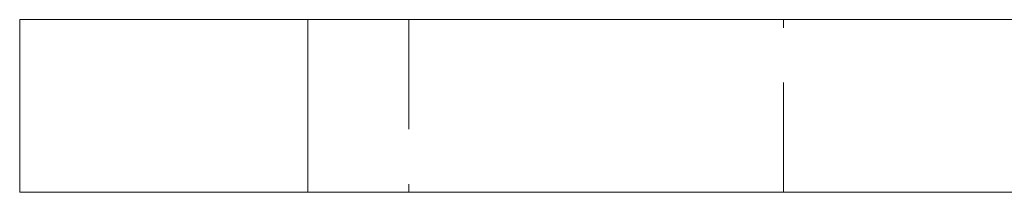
# Model space of a CAD drawing. Header units: millimetres. Extents: x 0 to 210, y 0 to 297.
# Tile 4 of 20: x 130 to 141, y 168 to 170. Entities that reach past the tile are written whole.
import ezdxf

# ---------------------------------------------------------------- set-up
doc = ezdxf.new("R2010")
doc.units = ezdxf.units.MM
doc.linetypes.add('HIDDEN', pattern=[1.905, 1.27, -0.635])

msp = doc.modelspace()

# ---------------------------------------------------------------- linework, layer by layer
at = {"color": 7, "linetype": 'Continuous', "lineweight": 15}
for p, q in [((129.756, 167.981), (129.756, 169.981)), ((129.756, 169.981), (133.089, 169.981)), ((133.089, 169.981), (133.089, 167.981)), ((133.089, 169.981), (159.756, 169.981)), ((133.089, 167.981), (129.756, 167.981)), ((133.089, 167.981), (159.756, 167.981))]:
    msp.add_line(p, q, dxfattribs=at)
at = {"color": 7, "linetype": 'HIDDEN', "lineweight": 0}
for p, q in [((133.089, 167.981), (133.089, 169.981)), ((134.256, 169.981), (134.256, 167.981)), ((138.589, 167.981), (138.589, 169.981))]:
    msp.add_line(p, q, dxfattribs=at)

doc.saveas('drawing.dxf')
